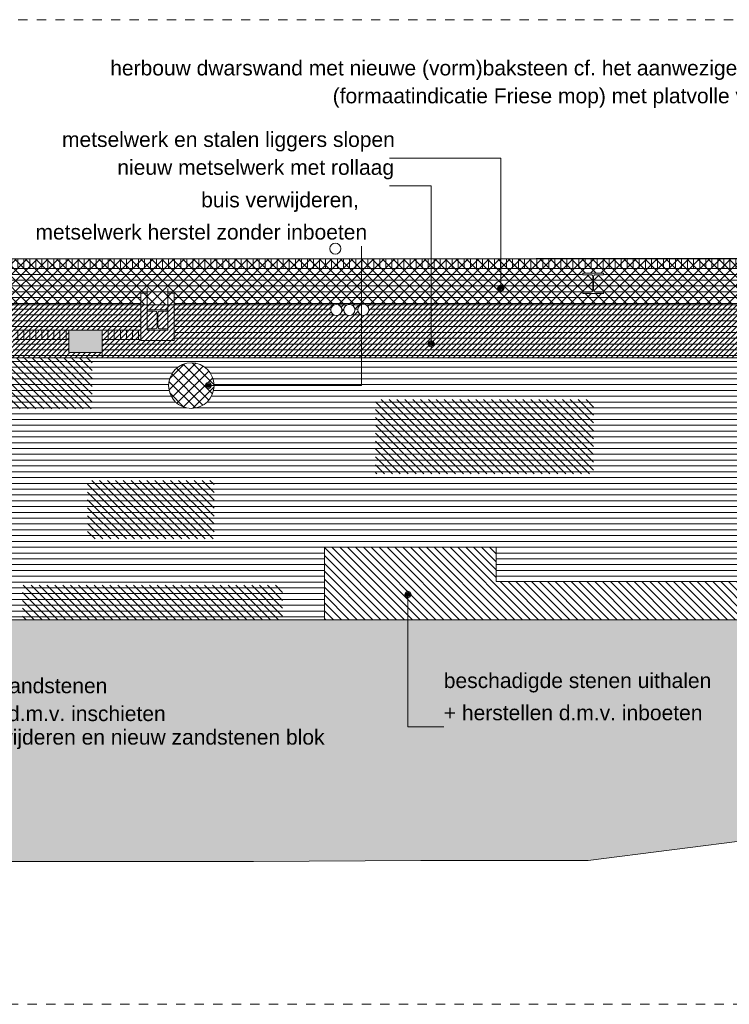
# Model space of a CAD drawing. Extents: x -251883 to 250656, y 0 to 909157.
# Tile 25 of 70: x 2816 to 10459, y 482829 to 493429. Entities that reach past the tile are written whole.
import ezdxf

# ---------------------------------------------------------------- set-up
doc = ezdxf.new("R2010")
doc.units = 0
doc.header["$MEASUREMENT"] = 0
doc.linetypes.add('DASHED', pattern=[200, 100, -100])
for name, color, linetype in [('A-0010--', 8, 'Continuous'), ('A-0019-AFDEKVLAK', 1, 'Continuous'), ('A-0070-SYMBOOL', 8, 'Continuous'), ('A-0250-PROFIEL', 1, 'Continuous')]:
    doc.layers.add(name, color=color, linetype=linetype)
pattern_1 = [(270, (0, 0), (65, -1e-14), [])]
pattern_2 = [(135, (0, 0), (-42.42641, -42.42641), [])]

# ---------------------------------------------------------------- blocks, each defined once
blk = doc.blocks.new('M-MAATREGELEN_462')
at = {"linetype": 'Continuous', "lineweight": 5}
h = blk.add_hatch(dxfattribs=at)
h.set_pattern_fill('@AVMWV', color=8, style=0, pattern_type=0)
h.set_pattern_definition(pattern_1)
h.paths.add_polyline_path([(40875, -2790), (40875, -2680), (31919, -2688), (31919, -2789)], flags=0)
h = blk.add_hatch(dxfattribs=at)
h.set_pattern_fill('@AV103', color=213, style=0, pattern_type=0)
h.set_pattern_definition([(315, (0, 0), (56.56854, 56.56854), []), (225, (0, 0), (56.56854, -56.56854), [])])
h.paths.add_polyline_path([(40473, -3180), (40801, -3180), (40813, -3023), (40965, -3020), (40965, -2684), (31919, -2684), (31919, -3180), (32366, -3181), (32366, -3182)], flags=0)
h = blk.add_hatch(dxfattribs=at)
h.set_pattern_fill('@AVMWH2', color=251, style=0, pattern_type=0)
h.set_pattern_definition([(180, (0, 0), (-8e-15, -62.5), [])])
h.paths.add_polyline_path([(41100, -6572), (31949, -6571), (31949, -6070), (30846, -6070), (30846, -6571), (29311, -6571), (29311, -6071), (28229, -6071), (28229, -5571), (28229, -5260), (28076, -5260), (28076, -5009), (28186, -5009), (28186, -4759), (27896, -4759), (27896, -4321), (28316, -4321), (28316, -3951), (27881, -3951), (27881, -3814), (30696, -3814), (30696, -4134), (30846, -4134), (30846, -4509), (30696, -4509), (30696, -5071), (30847, -5071), (30846, -5509), (30688, -5509), (30688, -6070), (31772, -6070), (31772, -5509), (31949, -5509), (31949, -5071), (31772, -5071), (31772, -4509), (31949, -4509), (31949, -4134), (31960, -4160), (31949, -3814), (31949, -3694), (32332, -3695), (32332, -3555), (32927, -3555), (32927, -3695), (33287, -3695), (33287, -3555), (34062, -3564), (34062, -3055), (33702, -3055), (33702, -3454), (31919, -3453), (31919, -2789), (40875, -2790), (40875, -3020), (40813, -3023), (40791, -3323), (40713, -3323), (40713, -3023), (40163, -3023), (40163, -3323), (40791, -3323), (40782, -3453), (40420, -3453), (40420, -3941), (40672, -3941), (40665, -4165), (40589, -4184), (40571, -4829), (41000, -4829), (41000, -5385), (41100, -5385)], flags=0)
h = blk.add_hatch(dxfattribs=at)
h.set_pattern_fill('@AV106', color=231, style=0, pattern_type=0)
h.set_pattern_definition([(45, (0, 0), (-28.28427, 28.28427), [])])
h.paths.add_polyline_path([(31949, -3181), (40801, -3180), (40779, -3499), (40686, -3539), (40679, -3750), (33287, -3750), (33287, -3455), (32927, -3455), (32927, -3695), (33287, -3695), (33287, -3750), (31949, -3750), (31949, -3694), (32309, -3695), (32309, -3455), (31949, -3454)], flags=0)
h = blk.add_hatch(dxfattribs=at)
h.set_pattern_fill('@AVMWV', color=8, style=0, pattern_type=0)
h.set_pattern_definition(pattern_1)
h.paths.add_polyline_path([(32927, -3555), (32332, -3555), (32332, -3455), (32927, -3455)], flags=0)
for color, points in [(8, [(33287, -3695), (32927, -3695), (32927, -3455), (33287, -3455)]), (111, [(4382, -6572), (53130, -6572), (53130, -8790), (52526, -8782), (51416, -8772), (50999, -8762), (49889, -8752), (49196, -8732), (48086, -8722), (47393, -8722), (46701, -8722), (45591, -8712), (44898, -8622), (43930, -8482), (42646, -8652), (41968, -8730), (40324, -8932), (38521, -9162), (36718, -9162), (34916, -9172), (31727, -9172), (29925, -9142), (28122, -9022), (19108, -9062), (17305, -9082), (15503, -9112), (13700, -9172), (11897, -9142), (10094, -9102), (8292, -9012), (6489, -9002), (5379, -8982), (4686, -8902), (4382, -8866)])]:
    blk.add_hatch(color=color, dxfattribs=at).paths.add_polyline_path(points, flags=0)
h = blk.add_hatch(dxfattribs=at)
h.set_pattern_fill('@AVMWV', color=8, style=0, pattern_type=0)
h.set_pattern_definition(pattern_1)
h.paths.add_polyline_path([(33702, -3554), (33287, -3555), (33287, -3455), (33702, -3454)], flags=0)
h = blk.add_hatch(dxfattribs=at)
h.set_pattern_fill('@AV058', color=30, style=0, pattern_type=0)
h.set_pattern_definition(pattern_2)
h.paths.add_polyline_path([(32366, -3750), (31949, -3750), (31949, -3814), (31949, -4300), (33180, -4300), (33180, -3750)], flags=0)
h = blk.add_hatch(dxfattribs=at)
h.set_pattern_fill('@AV058', color=30, style=0, pattern_type=0)
h.set_pattern_definition(pattern_2)
h.paths.add_polyline_path([(36230, -5000), (36230, -4200), (38580, -4200), (38580, -5000)], flags=0)
h = blk.add_hatch(dxfattribs=at)
h.set_pattern_fill('@AV058', color=30, style=0, pattern_type=0)
h.set_pattern_definition(pattern_2)
h.paths.add_polyline_path([(33130, -5700), (33130, -5071), (34492, -5071), (34492, -5700)], flags=0)
h = blk.add_hatch(dxfattribs=at)
h.set_pattern_fill('@AV058', color=30, style=0, pattern_type=0)
h.set_pattern_definition(pattern_2)
h.paths.add_polyline_path([(32430, -6572), (32430, -6200), (35230, -6200), (35230, -6572)], flags=0)
at = {"color": 7, "linetype": 'DASHED', "lineweight": 0}
blk.add_lwpolyline([(4382, -10711), (4382, -111), (54782, -111), (54782, -10711)], close=True, dxfattribs=at)
at = {"color": 8, "linetype": 'Continuous', "lineweight": 5}
for points in [[(40473, -3180), (40801, -3180), (40813, -3023), (40965, -3020), (40965, -2684), (31919, -2684), (31919, -3180), (32366, -3181), (32366, -3182)], [(31949, -3181), (40801, -3180), (40779, -3499), (40686, -3539), (40679, -3750), (33287, -3750), (33287, -3455), (32927, -3455), (32927, -3695), (33287, -3695), (33287, -3750), (31949, -3750), (31949, -3694), (32309, -3695), (32309, -3455), (31949, -3454)], [(33287, -3695), (32927, -3695), (32927, -3455), (33287, -3455)], [(32927, -3455), (33287, -3455), (33287, -3695), (32927, -3695)]]:
    blk.add_lwpolyline(points, close=True, dxfattribs=at)
for points in [[(33702, -3454), (32332, -3455)], [(32332, -3555), (32927, -3555)], [(33287, -3555), (33702, -3554)]]:
    blk.add_lwpolyline(points, dxfattribs=at)
at = {"color": 111, "linetype": 'Continuous', "lineweight": 5}
blk.add_lwpolyline([(4382, -6572), (53130, -6572), (53130, -8790), (52526, -8782), (51416, -8772), (50999, -8762), (49889, -8752), (49196, -8732), (48086, -8722), (47393, -8722), (46701, -8722), (45591, -8712), (44898, -8622), (43930, -8482), (42646, -8652), (41968, -8730), (40324, -8932), (38521, -9162), (36718, -9162), (34916, -9172), (31727, -9172), (29925, -9142), (28122, -9022), (19108, -9062)], dxfattribs=at)
at = {"layer": 'A-0010--', "color": 8, "linetype": 'DASHED', "lineweight": 5}
for points in [[(33702, -3055), (33702, -3564)], [(33702, -3055), (33772, -3055)], [(34062, -3055), (33992, -3055)], [(34062, -3055), (34062, -3564)], [(33702, -3564), (33772, -3564)], [(34062, -3564), (33992, -3564)]]:
    blk.add_lwpolyline(points, dxfattribs=at)
at = {"layer": 'A-0010--', "color": 11, "linetype": 'Continuous', "lineweight": 13}
blk.add_lwpolyline([(19108, -9062), (28122, -9022), (29925, -9142), (31727, -9172), (34916, -9172), (36718, -9162), (38521, -9162), (40324, -8932), (42127, -8712), (42820, -8632), (43930, -8482), (44898, -8622), (45591, -8712), (46701, -8722), (47393, -8722), (48086, -8722), (49196, -8732), (49889, -8752), (50999, -8762), (51416, -8772), (52526, -8782)], dxfattribs=at)
at = {"layer": 'A-0070-SYMBOOL', "color": 8, "linetype": 'Continuous', "lineweight": 5}
for points in [[(37580, -3000), (37580, -1600), (36380, -1600)], [(36830, -3600), (36830, -1900), (36380, -1900)]]:
    blk.add_lwpolyline(points, dxfattribs=at)
for points in [[(37545, -3000), (37556, -3025), (37580, -3035), (37605, -3025), (37615, -3000), (37605, -2975), (37580, -2965), (37556, -2975)], [(37555, -3000), (37563, -3018), (37580, -3025), (37598, -3018), (37605, -3000), (37598, -2982), (37580, -2975), (37563, -2982)], [(37565, -3000), (37570, -3011), (37580, -3015), (37591, -3011), (37595, -3000), (37591, -2989), (37580, -2985), (37570, -2989)], [(37575, -3000), (37577, -3004), (37580, -3005), (37584, -3004), (37585, -3000), (37584, -2996), (37580, -2995), (37577, -2996)], [(36795, -3600), (36806, -3625), (36830, -3635), (36855, -3625), (36865, -3600), (36855, -3575), (36830, -3565), (36806, -3575)], [(36805, -3600), (36813, -3618), (36830, -3625), (36848, -3618), (36855, -3600), (36848, -3582), (36830, -3575), (36813, -3582)], [(36815, -3600), (36820, -3611), (36830, -3615), (36841, -3611), (36845, -3600), (36841, -3589), (36830, -3585), (36820, -3589)], [(36825, -3600), (36827, -3604), (36830, -3605), (36834, -3604), (36835, -3600), (36834, -3596), (36830, -3595), (36827, -3596)]]:
    blk.add_lwpolyline(points, close=True, dxfattribs=at)
at = {"layer": 'A-0070-SYMBOOL', "color": 7, "linetype": 'Continuous', "char_height": 162, "attachment_point": 7, "line_spacing_factor": 0.933333}
for s, insert in [('{\\fArial|b0|i0|c12|p0;herbouw dwarswand met nieuwe (vorm)baksteen cf. het aanwezige werk}', (33373, -760)), ('{\\fArial|b0|i0|c12|p0;metselwerk en stalen liggers slopen}', (32854, -1530)), ('{\\fArial|b0|i0|c12|p0;nieuw metselwerk met rollaag}', (33450, -1830)), ('{\\fArial|b0|i0|c12|p0;buis verwijderen, }', (34353, -2180)), ('{\\fArial|b0|i0|c12|p0;herstel zandstenen }', (31430, -7364)), ('{\\fArial|b0|i0|c12|p0;beschadigde stenen uithalen }', (36966, -7355)), ('{\\fArial|b0|i0|c12|p0;blokken d.m.v. inschieten}', (31430, -7664)), ('{\\fArial|b0|i0|c12|p0;+ herstellen d.m.v. inboeten}', (36966, -7655)), ('{\\fArial|b0|i0|c12|p0;pijp verwijderen en nieuw zandstenen blok}', (31430, -7964))]:
    blk.add_mtext(s, dxfattribs=dict(at, insert=insert))
at = {"linetype": 'Continuous'}
blk.add_wipeout([(35680, -6572), (35680, -5790), (37530, -5790), (37530, -6160), (40260, -6160), (40260, -6572)], dxfattribs=at)
for points, layer in [([(37180, -1200), (37180, -950), (40530, -950), (40530, -1200)], 'A-0019-AFDEKVLAK'), ([(35858, -2576), (35857, -2591), (35852, -2604), (35843, -2616), (35833, -2626), (35820, -2632), (35806, -2636), (35791, -2636), (35777, -2632), (35764, -2626), (35754, -2616), (35745, -2604), (35740, -2591), (35738, -2576), (35740, -2562), (35745, -2548), (35754, -2537), (35764, -2527), (35777, -2520), (35791, -2517), (35806, -2517), (35820, -2520), (35833, -2527), (35843, -2537), (35852, -2548), (35857, -2562)], 'A-0019-AFDEKVLAK'), ([(36159, -3234), (36157, -3248), (36152, -3262), (36144, -3274), (36133, -3283), (36120, -3290), (36106, -3294), (36092, -3294), (36078, -3290), (36065, -3283), (36054, -3274), (36046, -3262), (36041, -3248), (36039, -3234), (36041, -3220), (36046, -3206), (36054, -3194), (36065, -3185), (36078, -3178), (36092, -3174), (36106, -3174), (36120, -3178), (36133, -3185), (36144, -3194), (36152, -3206), (36157, -3220)], 'A-0019-AFDEKVLAK'), ([(34492, -4050), (34490, -4078), (34485, -4106), (34477, -4134), (34466, -4160), (34452, -4185), (34435, -4208), (34415, -4228), (34393, -4247), (34369, -4262), (34344, -4275), (34317, -4285), (34289, -4291), (34261, -4295), (34233, -4295), (34204, -4291), (34176, -4285), (34150, -4275), (34124, -4262), (34100, -4247), (34079, -4228), (34059, -4208), (34042, -4185), (34028, -4160), (34016, -4134), (34008, -4106), (34003, -4078), (34002, -4050), (34003, -4022), (34008, -3993), (34016, -3966), (34028, -3940), (34042, -3915), (34059, -3892), (34079, -3872), (34100, -3853), (34124, -3838), (34150, -3825), (34176, -3815), (34204, -3809), (34233, -3805), (34261, -3805), (34289, -3809), (34317, -3815), (34344, -3825), (34369, -3838), (34393, -3853), (34415, -3872), (34435, -3892), (34452, -3915), (34466, -3940), (34477, -3966), (34485, -3993), (34490, -4022)], 'A-0019-AFDEKVLAK'), ([(38685, -2856), (38598, -2856), (38589, -2858), (38583, -2865), (38580, -2874), (38580, -3026), (38583, -3035), (38589, -3041), (38598, -3044), (38685, -3044), (38685, -3060), (38465, -3060), (38465, -3044), (38553, -3044), (38562, -3041), (38568, -3035), (38571, -3026), (38571, -2874), (38568, -2865), (38562, -2858), (38553, -2856), (38465, -2856), (38465, -2840), (38685, -2840)], 'A-0250-PROFIEL'), ([(33992, -3250), (33904, -3250), (33895, -3253), (33889, -3259), (33886, -3268), (33886, -3420), (33889, -3429), (33895, -3436), (33904, -3438), (33992, -3438), (33992, -3454), (33772, -3454), (33772, -3438), (33859, -3438), (33868, -3436), (33874, -3429), (33877, -3420), (33877, -3268), (33874, -3259), (33868, -3253), (33859, -3250), (33772, -3250), (33772, -3234), (33992, -3234)], 'A-0250-PROFIEL')]:
    blk.add_wipeout(points, dxfattribs=at).dxf.layer = layer
at = {"linetype": 'Continuous', "lineweight": 5}
h = blk.add_hatch(dxfattribs=at)
h.set_pattern_fill('@AV103', color=213, style=0, pattern_type=0)
h.set_pattern_definition([(135, (0, 0), (-56.56854, -56.56854), []), (45, (0, 0), (-56.56854, 56.56854), [])])
h.paths.add_polyline_path([(34002, -4050, 1), (34492, -4050, 1)], flags=0)
h = blk.add_hatch(dxfattribs=at)
h.set_pattern_fill('@AV060m', color=1, style=0, pattern_type=0)
h.set_pattern_definition(pattern_2)
h.paths.add_polyline_path([(35680, -6572), (35680, -5790), (37530, -5790), (37530, -6160), (40260, -6160), (40260, -6572)], flags=0)
at = {"color": 8, "linetype": 'Continuous', "lineweight": 5}
for points in [[(40875, -2790), (31919, -2789)], [(33992, -3055), (34062, -3055), (34062, -3564), (33702, -3564), (33702, -3055), (33772, -3055)], [(33772, -3005), (33772, -3454), (33992, -3454), (33992, -3005)]]:
    blk.add_lwpolyline(points, dxfattribs=at)
at = {"color": 1, "linetype": 'Continuous', "lineweight": 5}
blk.add_lwpolyline([(35680, -6572), (35680, -5790), (37530, -5790), (37530, -6160), (40260, -6160), (40260, -6572)], close=True, dxfattribs=at)
at = {"color": 251, "linetype": 'Continuous', "lineweight": 5}
for points in [[(53130, -6572), (4382, -6572)], [(54782, -6572), (4691, -6572)]]:
    blk.add_lwpolyline(points, dxfattribs=at)
at = {"color": 11, "linetype": 'Continuous', "lineweight": 9}
for centre, radius in [((35798, -2576), 60), ((36099, -3234), 60), ((34247, -4050), 245)]:
    blk.add_circle(centre, radius, dxfattribs=at)
at = {"color": 8, "linetype": 'Continuous', "lineweight": 5}
blk.add_circle((34247, -4050), 245, dxfattribs=at)
at = {"layer": 'A-0010--', "color": 8, "linetype": 'Continuous', "lineweight": 5}
blk.add_lwpolyline([(32126, -2688), (40875, -2680)], dxfattribs=at)
at = {"layer": 'A-0070-SYMBOOL', "color": 8, "linetype": 'Continuous', "lineweight": 5}
for points in [[(34395, -4050), (34406, -4075), (34430, -4085), (34455, -4075), (34465, -4050), (34455, -4025), (34430, -4015), (34406, -4025)], [(34405, -4050), (34413, -4068), (34430, -4075), (34448, -4068), (34455, -4050), (34448, -4032), (34430, -4025), (34413, -4032)], [(34415, -4050), (34420, -4061), (34430, -4065), (34441, -4061), (34445, -4050), (34441, -4039), (34430, -4035), (34420, -4039)], [(34425, -4050), (34427, -4054), (34430, -4055), (34434, -4054), (34435, -4050), (34434, -4046), (34430, -4045), (34427, -4046)], [(36615, -6300), (36605, -6325), (36580, -6335), (36556, -6325), (36545, -6300), (36556, -6275), (36580, -6265), (36605, -6275)], [(36605, -6300), (36598, -6318), (36580, -6325), (36563, -6318), (36555, -6300), (36563, -6282), (36580, -6275), (36598, -6282)], [(36595, -6300), (36591, -6311), (36580, -6315), (36570, -6311), (36565, -6300), (36570, -6289), (36580, -6285), (36591, -6289)], [(36585, -6300), (36584, -6304), (36580, -6305), (36577, -6304), (36575, -6300), (36577, -6296), (36580, -6295), (36584, -6296)]]:
    blk.add_lwpolyline(points, close=True, dxfattribs=at)
blk.add_lwpolyline([(36580, -6300), (36580, -7725), (36966, -7725)], dxfattribs=at)
at = {"layer": 'A-0250-PROFIEL', "color": 251, "linetype": 'Continuous', "lineweight": 5}
for points in [[(38685, -2840), (38465, -2840), (38465, -2856), (38553, -2856), (38562, -2858), (38568, -2865), (38571, -2874), (38571, -3026), (38568, -3035), (38562, -3041), (38553, -3044), (38465, -3044), (38465, -3060), (38685, -3060), (38685, -3044), (38598, -3044), (38589, -3041), (38583, -3035), (38580, -3026), (38580, -2874), (38583, -2865), (38589, -2858), (38598, -2856), (38685, -2856)], [(33992, -3234), (33772, -3234), (33772, -3250), (33859, -3250), (33868, -3253), (33874, -3259), (33877, -3268), (33877, -3420), (33874, -3429), (33868, -3436), (33859, -3438), (33772, -3438), (33772, -3454), (33992, -3454), (33992, -3438), (33904, -3438), (33895, -3436), (33889, -3429), (33886, -3420), (33886, -3268), (33889, -3259), (33895, -3253), (33904, -3250), (33992, -3250)]]:
    blk.add_lwpolyline(points, close=True, dxfattribs=at)
at = {"layer": 'A-0070-SYMBOOL', "color": 7, "linetype": 'Continuous', "char_height": 162, "attachment_point": 7, "line_spacing_factor": 0.933333}
for s, insert in [('{\\fArial|b0|i0|c12|p0;(formaatindicatie Friese mop) met platvolle voeg}', (35769, -1060)), ('{\\fArial|b0|i0|c12|p0;metselwerk herstel zonder inboeten}', (32568, -2480))]:
    blk.add_mtext(s, dxfattribs=dict(at, insert=insert))
at = {"linetype": 'Continuous'}
blk.add_wipeout([(36008, -3235), (36006, -3250), (36001, -3263), (35993, -3275), (35982, -3285), (35969, -3291), (35955, -3295), (35941, -3295), (35927, -3291), (35914, -3285), (35903, -3275), (35895, -3263), (35890, -3250), (35888, -3235), (35890, -3221), (35895, -3207), (35903, -3195), (35914, -3186), (35927, -3179), (35941, -3176), (35955, -3176), (35969, -3179), (35982, -3186), (35993, -3195), (36001, -3207), (36006, -3221)], dxfattribs=at).dxf.layer = 'A-0019-AFDEKVLAK'
at = {"color": 11, "linetype": 'Continuous', "lineweight": 9}
blk.add_circle((35948, -3235), 60, dxfattribs=at)
at = {"linetype": 'Continuous'}
blk.add_wipeout([(35868, -3236), (35867, -3251), (35862, -3264), (35853, -3276), (35843, -3286), (35830, -3293), (35816, -3296), (35801, -3296), (35787, -3293), (35774, -3286), (35764, -3276), (35755, -3264), (35750, -3251), (35748, -3236), (35750, -3222), (35755, -3209), (35764, -3197), (35774, -3187), (35787, -3180), (35801, -3177), (35816, -3177), (35830, -3180), (35843, -3187), (35853, -3197), (35862, -3209), (35867, -3222)], dxfattribs=at).dxf.layer = 'A-0019-AFDEKVLAK'
at = {"color": 11, "linetype": 'Continuous', "lineweight": 9}
blk.add_circle((35808, -3236), 60, dxfattribs=at)
at = {"layer": 'A-0070-SYMBOOL', "color": 8, "linetype": 'Continuous', "lineweight": 5}
blk.add_lwpolyline([(34430, -4050), (36080, -4050), (36080, -2550)], dxfattribs=at)

msp = doc.modelspace()

# ---------------------------------------------------------------- block references
msp.add_blockref('M-MAATREGELEN_462', (-29582, 493540))

doc.saveas('drawing.dxf')
